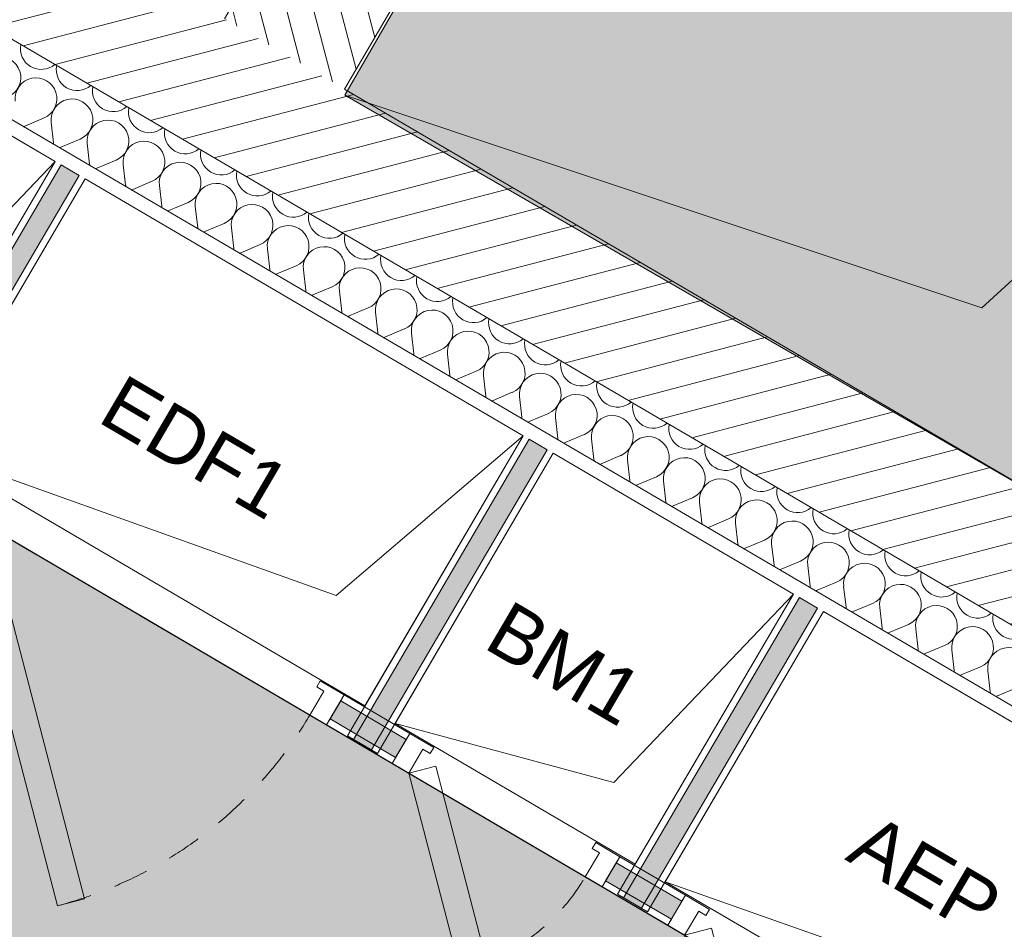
# Model space of a CAD drawing. Header units: millimetres. Extents: x -95266 to 45774, y -33242 to 22435.
# Tile 61 of 88: x -72556 to -71141, y 11918 to 13226. Entities that reach past the tile are written whole.
import ezdxf
from ezdxf.enums import TextEntityAlignment as Align

# ---------------------------------------------------------------- set-up
doc = ezdxf.new("R2010")
doc.units = ezdxf.units.MM
doc.header["$MEASUREMENT"] = 0
doc.linetypes.add('! FIN Pointille', pattern=[87.5, 50, -37.5])
doc.linetypes.add('Tirets petits', pattern=[125, 75, -50])
for name, color, linetype in [('01-STR_Dalles.ARCHI', 7, 'Continuous'), ('01-STR_Murs.ARCHI', 7, 'Continuous'), ('03-SURFACE _ Utile.ARCHI', 7, 'Continuous'), ('04-SOE_Cloisons .ARCHI', 7, 'Continuous'), ('04-SOE_Faux Plafond.ARCHI', 7, 'Continuous'), ('04-SOE_Revetement de sol.ARCHI', 7, 'Continuous'), ('06-REP _ EQUIP MOBI _ Fluides.ARCHI', 7, 'Continuous'), ('Marques de Zone Archicad', 7, 'Continuous'), ('Portes Archicad', 7, 'Continuous')]:
    doc.layers.add(name, color=color, linetype=linetype)
doc.styles.add('STYLE_GENERE_1', font='arial.ttf')
doc.styles.add('STYLE_GENERE_2', font='arial.ttf')
pattern_1 = [(194.63202, (0, 0), (-9.47288, 36.283806), [])]

# ---------------------------------------------------------------- blocks, each defined once
blk = doc.blocks.new('Circulation__11_2', base_point=(-72378, 11261.3))
at = {"layer": '03-SURFACE _ Utile.ARCHI', "linetype": 'Continuous', "lineweight": 0, "true_color": 0xe4e4e4}
blk.add_hatch(color=254, dxfattribs=at).paths.add_polyline_path([(-78078.4, 12133.6), (-81152.2, 6887.8), (-79930.6, 6181.3), (-76120.1, 12706.6), (-67239.9, 7503.2), (-65726, 10087.1), (-67390.3, 11047.9), (-68028.3, 9958.7), (-70933.1, 11661), (-70995.5, 11554.5), (-73491.7, 13020.4), (-73544.8, 12929.9), (-73717.3, 13031), (-73616.2, 13203.5), (-74918.5, 13966.6), (-75039.2, 14037.4), (-74924.3, 14233.5), (-74924.9, 14233.8), (-75140.9, 13865.1), (-75399.8, 14016.8), (-76572.4, 14703.9)])
at = {"layer": 'Marques de Zone Archicad', "color": 7, "lineweight": 5}
for tag, height, style, p in [('ROOM_NAME', 125, 'STYLE_GENERE_2', (-72565.4, 11908.1)), ('measuredAreaCode', 100, 'STYLE_GENERE_1', (-72683.3, 11709.6)), ('DUMMY_862', 100, 'STYLE_GENERE_1', (-72781.5, 11539.5)), ('DUMMY_861', 125, 'STYLE_GENERE_2', (-71790.1, 11489)), ('DUMMY_863', 100, 'STYLE_GENERE_1', (-72510.9, 11383.3)), ('DUMMY_864', 100, 'STYLE_GENERE_1', (-72879.7, 11369.4)), ('titleZoneLevel', 100, 'STYLE_GENERE_1', (-72977.9, 11199.3)), ('DUMMY_865', 100, 'STYLE_GENERE_1', (-72543.1, 11175))]:
    blk.add_attdef(tag, text='', height=height, rotation=329.9997, dxfattribs=dict(at, style=style)).set_placement(p, align=Align.TOP_LEFT)
blk = doc.blocks.new('Dalle_9_2', base_point=(-80174.3, 8556.8))
at = {"layer": '04-SOE_Faux Plafond.ARCHI', "linetype": 'Continuous', "lineweight": 5, "true_color": 0xb3b3b3}
h = blk.add_hatch(dxfattribs=at)
h.set_pattern_fill('Tirets_0002', color=253, style=0, pattern_type=2)
h.set_pattern_definition([(20, (0, 0), (-102.606, 281.9078), [225, -75]), (20, (89.65, 192.26), (-102.606, 281.9078), [225, -75])])
h.paths.add_polyline_path([(-80174.3, 8556.8), (-78961.8, 7856.7), (-78041.3, 9427.6), (-76120.1, 12706.6), (-67148.3, 7449.6), (-54710.6, 161.8), (-54675.1, 222.4), (-54294.7, -0.4), (-56095.7, -3074), (-54919.3, -3763.4), (-51054.4, -6028), (-51058.3, -6034.7), (-49263.9, -7086.6), (-49263.8, -7086.5), (-49177.6, -7137.1), (-49177.6, -7137.2), (-47429.4, -8162), (-47429.1, -8161.6), (-47170.3, -8313.3), (-47170.6, -8313.7), (-44805.8, -9700), (-44323.5, -8877.2), (-41385.8, -10570.8), (-40607.3, -9262), (-41020.3, -9020.1), (-41192.9, -8919), (-41098.6, -8755.3), (-42520.7, -7921.3), (-42616.5, -8084.8), (-42789.1, -7983.7), (-42521.7, -7527.4), (-51468.9, -2284.8), (-53365.3, -1173.6), (-52257, 717.9), (-66285.8, 8937.8), (-66375, 8983.4), (-70933.1, 11661), (-70995.5, 11554.5), (-73491.7, 13020.4), (-73544.8, 12929.9), (-73717.3, 13031), (-73616.2, 13203.5), (-74918.5, 13966.6), (-75039.2, 14037.4), (-75140.9, 13865.1), (-75399.8, 14016.8), (-76572.4, 14703.9)])
at = {"layer": '04-SOE_Faux Plafond.ARCHI', "color": 252, "linetype": 'Tirets petits', "lineweight": 5, "flags": 128}
blk.add_lwpolyline([(-80174.3, 8556.8), (-78961.8, 7856.7), (-78041.3, 9427.6), (-76120.1, 12706.6), (-67148.3, 7449.6), (-54710.6, 161.8), (-54675.1, 222.4), (-54294.7, -0.4), (-56095.7, -3074), (-54919.3, -3763.4), (-51054.4, -6028), (-51058.3, -6034.7), (-49263.9, -7086.6), (-49263.8, -7086.5), (-49177.6, -7137.1), (-49177.6, -7137.2), (-47429.4, -8162), (-47429.1, -8161.6), (-47170.3, -8313.3), (-47170.6, -8313.7), (-44805.8, -9700), (-44323.5, -8877.2), (-41385.8, -10570.8), (-40607.3, -9262), (-41020.3, -9020.1), (-41192.9, -8919), (-41098.6, -8755.3), (-42520.7, -7921.3), (-42616.5, -8084.8), (-42789.1, -7983.7), (-42521.7, -7527.4), (-51468.9, -2284.8), (-53365.3, -1173.6), (-52257, 717.9), (-66285.8, 8937.8), (-66375, 8983.4), (-70933.1, 11661), (-70995.5, 11554.5), (-73491.7, 13020.4), (-73544.8, 12929.9), (-73717.3, 13031), (-73616.2, 13203.5), (-74918.5, 13966.6), (-75039.2, 14037.4), (-75140.9, 13865.1), (-75399.8, 14016.8), (-76572.4, 14703.9)], close=True, dxfattribs=at)
blk = doc.blocks.new('Dalle_18_2', base_point=(-76572.4, 14703.9))
at = {"layer": '04-SOE_Revetement de sol.ARCHI', "color": 7, "linetype": 'Continuous', "lineweight": 5, "flags": 128}
blk.add_lwpolyline([(-58015.2, 4179.4), (-62969.6, 7081.5), (-62958, 7101.4), (-66320.8, 9071.9), (-65726, 10087.1), (-67390.2, 11047.9), (-68028.2, 9958.9), (-70933.1, 11661), (-70995.5, 11554.5), (-73491.8, 13020.3), (-73544.8, 12929.9), (-73717.3, 13031), (-73616.5, 13203), (-75040.7, 14038.2), (-75140.9, 13865.1), (-75382.5, 14006.7), (-76572.4, 14703.9), (-81152.7, 6886.9), (-74463.5, 3024.9), (-73493.5, 4680.4), (-78961.8, 7856.7), (-76120.1, 12706.6), (-67148.3, 7449.6), (-54330.3, -61.1)], dxfattribs=at)
blk = doc.blocks.new('Mur_9_2', base_point=(-72715.2, 12565.5))
at = {"layer": '04-SOE_Cloisons .ARCHI', "linetype": 'Continuous', "lineweight": 0, "true_color": 0xffffff}
blk.add_hatch(color=7, dxfattribs=at).paths.add_polyline_path([(-72723.8, 12570.5), (-72471, 13001.9), (-72496.9, 13017.1), (-72749.7, 12585.7)])
at = {"layer": '04-SOE_Cloisons .ARCHI', "color": 7, "linetype": 'Continuous', "lineweight": 5}
for p, q in [((-72749.7, 12585.7), (-72496.9, 13017.1)), ((-72723.8, 12570.5), (-72471, 13001.9))]:
    blk.add_line(p, q, dxfattribs=at)
at = {"layer": '04-SOE_Cloisons .ARCHI', "color": 7, "linetype": 'Continuous', "lineweight": 5, "flags": 128}
for points in [[(-72505.5, 13022.1), (-72758.3, 12590.7)], [(-72471, 13001.9), (-72496.9, 13017.1)], [(-72715.2, 12565.5), (-72462.4, 12996.9)], [(-72758.3, 12590.7), (-72715.2, 12565.5)]]:
    blk.add_lwpolyline(points, dxfattribs=at)
blk = doc.blocks.new('Mur_30_2', base_point=(-71653.9, 11943.6))
at = {"layer": '04-SOE_Cloisons .ARCHI', "linetype": 'Continuous', "lineweight": 0, "true_color": 0xffffff}
blk.add_hatch(color=7, dxfattribs=at).paths.add_polyline_path([(-71662.5, 11948.7), (-71409.8, 12380.1), (-71435.6, 12395.2), (-71688.4, 11963.8)])
at = {"layer": '04-SOE_Cloisons .ARCHI', "color": 7, "linetype": 'Continuous', "lineweight": 5}
for p, q in [((-71688.4, 11963.8), (-71435.6, 12395.2)), ((-71662.5, 11948.7), (-71409.8, 12380.1))]:
    blk.add_line(p, q, dxfattribs=at)
at = {"layer": '04-SOE_Cloisons .ARCHI', "color": 7, "linetype": 'Continuous', "lineweight": 5, "flags": 128}
for points in [[(-71444.3, 12400.3), (-71697.1, 11968.9)], [(-71409.8, 12380.1), (-71435.6, 12395.2)], [(-71653.9, 11943.6), (-71401.1, 12375)], [(-71697.1, 11968.9), (-71653.9, 11943.6)]]:
    blk.add_lwpolyline(points, dxfattribs=at)
blk = doc.blocks.new('*X244')
at = {"layer": '01-STR_Murs.ARCHI', "color": 7, "linetype": 'Continuous', "lineweight": 5}
for p, q in [((-72521.3, 13084.5), (-72549, 13072.9)), ((-72510.9, 13078.4), (-72507.5, 13048.6)), ((-72469.5, 13054.2), (-72497.2, 13042.6)), ((-72459.2, 13048.1), (-72455.8, 13018.3)), ((-72417.8, 13023.8), (-72445.4, 13012.2)), ((-72407.4, 13017.8), (-72404, 12988)), ((-72366, 12993.5), (-72393.7, 12981.9)), ((-72355.6, 12987.4), (-72352.2, 12957.6)), ((-72314.2, 12963.2), (-72341.9, 12951.6)), ((-72303.9, 12957.1), (-72300.5, 12927.3)), ((-72262.5, 12932.8), (-72290.1, 12921.2)), ((-72252.1, 12926.8), (-72248.7, 12897)), ((-72210.7, 12902.5), (-72238.4, 12890.9)), ((-72200.3, 12896.4), (-72196.9, 12866.6)), ((-72158.9, 12872.2), (-72186.6, 12860.6)), ((-72148.6, 12866.1), (-72145.2, 12836.3)), ((-72107.2, 12841.8), (-72134.8, 12830.2)), ((-72096.8, 12835.8), (-72093.4, 12806)), ((-72055.4, 12811.5), (-72083, 12799.9)), ((-72045, 12805.4), (-72041.6, 12775.6)), ((-72003.6, 12781.2), (-72031.3, 12769.6)), ((-71993.3, 12775.1), (-71989.9, 12745.3)), ((-71951.8, 12750.8), (-71979.5, 12739.2)), ((-71941.5, 12744.8), (-71938.1, 12715)), ((-71900.1, 12720.5), (-71927.7, 12708.9)), ((-71889.7, 12714.4), (-71886.3, 12684.6)), ((-71848.3, 12690.2), (-71876, 12678.6)), ((-71838, 12684.1), (-71834.6, 12654.3)), ((-71796.5, 12659.8), (-71824.2, 12648.2)), ((-71786.2, 12653.8), (-71782.8, 12624)), ((-71744.8, 12629.5), (-71772.4, 12617.9)), ((-71734.4, 12623.4), (-71731, 12593.6)), ((-71693, 12599.2), (-71720.7, 12587.6)), ((-71682.7, 12593.1), (-71679.3, 12563.3)), ((-71641.2, 12568.8), (-71668.9, 12557.2)), ((-71630.9, 12562.8), (-71627.5, 12533)), ((-71589.5, 12538.5), (-71617.1, 12526.9)), ((-71579.1, 12532.4), (-71575.7, 12502.6)), ((-71537.7, 12508.2), (-71565.4, 12496.6)), ((-71527.4, 12502.1), (-71524, 12472.3)), ((-71485.9, 12477.8), (-71513.6, 12466.2)), ((-71475.6, 12471.8), (-71472.2, 12442)), ((-71434.2, 12447.5), (-71461.8, 12435.9)), ((-71423.8, 12441.4), (-71420.4, 12411.6)), ((-71382.4, 12417.2), (-71410.1, 12405.6)), ((-71372.1, 12411.1), (-71368.7, 12381.3)), ((-71330.6, 12386.8), (-71358.3, 12375.2)), ((-71320.3, 12380.8), (-71316.9, 12351)), ((-71278.9, 12356.5), (-71306.5, 12344.9)), ((-71268.5, 12350.4), (-71265.1, 12320.6)), ((-71227.1, 12326.2), (-71254.8, 12314.6)), ((-71216.7, 12320.1), (-71213.4, 12290.3)), ((-71175.3, 12295.8), (-71203, 12284.2)), ((-71165, 12289.8), (-71161.6, 12260)), ((-71123.6, 12265.5), (-71151.2, 12253.9))]:
    blk.add_line(p, q, dxfattribs=at)
for centre, start, end in [((-72525.4, 13184.3), 168.7669, 239.632), ((-72584.7, 13142.5), 292.7621, 186.5019), ((-72525.4, 13184.3), 239.632, 310.4971), ((-72473.7, 13153.9), 168.7669, 239.632), ((-72532.9, 13112.2), 292.7621, 186.5019), ((-72473.7, 13153.9), 239.632, 310.4971), ((-72421.9, 13123.6), 168.7669, 239.632), ((-72481.1, 13081.8), 292.7621, 186.5019), ((-72421.9, 13123.6), 239.632, 310.4971), ((-72370.1, 13093.3), 168.7669, 239.632), ((-72429.4, 13051.5), 292.7621, 186.5019), ((-72537.4, 13045.2), 112.7621, 117.025), ((-72370.1, 13093.3), 239.632, 310.4971), ((-72318.3, 13062.9), 168.7669, 239.632), ((-72537.4, 13045.2), 2.239, 6.5019), ((-72377.6, 13021.2), 292.7621, 186.5019), ((-72485.6, 13014.9), 112.7621, 117.025), ((-72318.3, 13062.9), 239.632, 310.4971), ((-72266.6, 13032.6), 168.7669, 239.632), ((-72325.8, 12990.8), 292.7621, 186.5019), ((-72485.6, 13014.9), 2.239, 6.5019), ((-72433.8, 12984.6), 112.7621, 117.025), ((-72266.6, 13032.6), 239.632, 310.4971), ((-72214.8, 13002.3), 168.7669, 239.632), ((-72433.8, 12984.6), 2.239, 6.5019), ((-72382, 12954.2), 112.7621, 117.025), ((-72274.1, 12960.5), 292.7621, 186.5019), ((-72214.8, 13002.3), 239.632, 310.4971), ((-72163, 12971.9), 168.7669, 239.632), ((-72382, 12954.2), 2.239, 6.5019), ((-72330.3, 12923.9), 112.7621, 117.025), ((-72222.3, 12930.2), 292.7621, 186.5019), ((-72163, 12971.9), 239.632, 310.4971), ((-72111.3, 12941.6), 168.7669, 239.632), ((-72330.3, 12923.9), 2.239, 6.5019), ((-72278.5, 12893.6), 112.7621, 117.025), ((-72170.5, 12899.8), 292.7621, 186.5019), ((-72111.3, 12941.6), 239.632, 310.4971), ((-72059.5, 12911.3), 168.7669, 239.632), ((-72278.5, 12893.6), 2.239, 6.5019), ((-72118.8, 12869.5), 292.7621, 186.5019), ((-72226.7, 12863.2), 112.7621, 117.025), ((-72059.5, 12911.3), 239.632, 310.4971), ((-72007.7, 12880.9), 168.7669, 239.632), ((-72226.7, 12863.2), 2.239, 6.5019), ((-72067, 12839.2), 292.7621, 186.5019), ((-72175, 12832.9), 112.7621, 117.025), ((-72007.7, 12880.9), 239.632, 310.4971), ((-71956, 12850.6), 168.7669, 239.632), ((-72175, 12832.9), 2.239, 6.5019), ((-72015.2, 12808.8), 292.7621, 186.5019), ((-72123.2, 12802.6), 112.7621, 117.025), ((-71956, 12850.6), 239.632, 310.4971), ((-71904.2, 12820.3), 168.7669, 239.632), ((-71963.5, 12778.5), 292.7621, 186.5019), ((-72123.2, 12802.6), 2.239, 6.5019), ((-72071.4, 12772.2), 112.7621, 117.025), ((-71904.2, 12820.3), 239.632, 310.4971), ((-71852.4, 12789.9), 168.7669, 239.632), ((-72071.4, 12772.2), 2.239, 6.5019), ((-72019.7, 12741.9), 112.7621, 117.025), ((-71911.7, 12748.2), 292.7621, 186.5019), ((-71852.4, 12789.9), 239.632, 310.4971), ((-71800.7, 12759.6), 168.7669, 239.632), ((-72019.7, 12741.9), 2.239, 6.5019), ((-71967.9, 12711.6), 112.7621, 117.025), ((-71859.9, 12717.8), 292.7621, 186.5019), ((-71800.7, 12759.6), 239.632, 310.4971), ((-71748.9, 12729.3), 168.7669, 239.632), ((-71967.9, 12711.6), 2.239, 6.5019), ((-71916.1, 12681.2), 112.7621, 117.025), ((-71808.2, 12687.5), 292.7621, 186.5019), ((-71748.9, 12729.3), 239.632, 310.4971), ((-71697.1, 12698.9), 168.7669, 239.632), ((-71916.1, 12681.2), 2.239, 6.5019), ((-71756.4, 12657.2), 292.7621, 186.5019), ((-71864.4, 12650.9), 112.7621, 117.025), ((-71697.1, 12698.9), 239.632, 310.4971), ((-71645.4, 12668.6), 168.7669, 239.632), ((-71864.4, 12650.9), 2.239, 6.5019), ((-71704.6, 12626.8), 292.7621, 186.5019), ((-71812.6, 12620.6), 112.7621, 117.025), ((-71645.4, 12668.6), 239.632, 310.4971), ((-71593.6, 12638.3), 168.7669, 239.632), ((-71812.6, 12620.6), 2.239, 6.5019), ((-71652.9, 12596.5), 292.7621, 186.5019), ((-71760.8, 12590.2), 112.7621, 117.025), ((-71593.6, 12638.3), 239.632, 310.4971), ((-71541.8, 12607.9), 168.7669, 239.632), ((-71601.1, 12566.2), 292.7621, 186.5019), ((-71760.8, 12590.2), 2.239, 6.5019), ((-71709.1, 12559.9), 112.7621, 117.025), ((-71541.8, 12607.9), 239.632, 310.4971), ((-71490.1, 12577.6), 168.7669, 239.632), ((-71709.1, 12559.9), 2.239, 6.5019), ((-71657.3, 12529.6), 112.7621, 117.025), ((-71549.3, 12535.8), 292.7621, 186.5019), ((-71490.1, 12577.6), 239.632, 310.4971), ((-71438.3, 12547.3), 168.7669, 239.632), ((-71657.3, 12529.6), 2.239, 6.5019), ((-71605.5, 12499.2), 112.7621, 117.025), ((-71497.5, 12505.5), 292.7621, 186.5019), ((-71438.3, 12547.3), 239.632, 310.4971), ((-71386.5, 12516.9), 168.7669, 239.632), ((-71605.5, 12499.2), 2.239, 6.5019), ((-71553.8, 12468.9), 112.7621, 117.025), ((-71445.8, 12475.2), 292.7621, 186.5019), ((-71386.5, 12516.9), 239.632, 310.4971), ((-71334.8, 12486.6), 168.7669, 239.632), ((-71553.8, 12468.9), 2.239, 6.5019), ((-71394, 12444.8), 292.7621, 186.5019), ((-71502, 12438.6), 112.7621, 117.025), ((-71334.8, 12486.6), 239.632, 310.4971), ((-71283, 12456.3), 168.7669, 239.632), ((-71502, 12438.6), 2.239, 6.5019), ((-71342.2, 12414.5), 292.7621, 186.5019), ((-71450.2, 12408.2), 112.7621, 117.025), ((-71283, 12456.3), 239.632, 310.4971), ((-71231.2, 12425.9), 168.7669, 239.632), ((-71450.2, 12408.2), 2.239, 6.5019), ((-71290.5, 12384.2), 292.7621, 186.5019), ((-71398.5, 12377.9), 112.7621, 117.025), ((-71231.2, 12425.9), 239.632, 310.4971), ((-71179.5, 12395.6), 168.7669, 239.632), ((-71238.7, 12353.8), 292.7621, 186.5019), ((-71398.5, 12377.9), 2.239, 6.5019), ((-71346.7, 12347.6), 112.7621, 117.025), ((-71179.5, 12395.6), 239.632, 310.4971), ((-71127.7, 12365.3), 168.7669, 239.632), ((-71346.7, 12347.6), 2.239, 6.5019), ((-71294.9, 12317.2), 112.7621, 117.025), ((-71186.9, 12323.5), 292.7621, 186.5019), ((-71127.7, 12365.3), 239.632, 310.4971), ((-71294.9, 12317.2), 2.239, 6.5019), ((-71243.2, 12286.9), 112.7621, 117.025), ((-71135.2, 12293.2), 292.7621, 186.5019), ((-71243.2, 12286.9), 2.239, 6.5019), ((-71191.4, 12256.6), 112.7621, 117.025), ((-71191.4, 12256.6), 2.239, 6.5019), ((-71139.6, 12226.2), 112.7621, 117.025)]:
    blk.add_arc(centre, 30, start, end, dxfattribs=at)
blk = doc.blocks.new('Mur_53_2', base_point=(-71102.8, 12547.9))
at = {"layer": '01-STR_Murs.ARCHI', "linetype": 'Continuous', "lineweight": 0, "true_color": 0x000000}
h = blk.add_hatch(dxfattribs=at)
h.set_pattern_fill('Hachure_simple_0002', color=18, style=0, pattern_type=2)
h.set_pattern_definition(pattern_1)
h.paths.add_polyline_path([(-71102.8, 12547.9), (-73087.2, 13710.7), (-73178.2, 13555.4), (-71193.8, 12392.6)])
h = blk.add_hatch(dxfattribs=at)
h.set_pattern_fill('Hachure_simple_0002', color=18, style=0, pattern_type=2)
h.set_pattern_definition(pattern_1)
h.paths.add_polyline_path([(-71102.8, 12547.9), (-71193.8, 12392.6), (-71038.5, 12301.6)])
at = {"layer": '01-STR_Murs.ARCHI', "color": 7, "linetype": 'Continuous', "lineweight": 5}
for p, q in [((-71038.5, 12301.6), (-73178.2, 13555.4)), ((-71002.8, 12164.8), (-73228.8, 13469.1))]:
    blk.add_line(p, q, dxfattribs=at)
at = {"layer": '01-STR_Murs.ARCHI', "color": 7, "linetype": 'Continuous', "lineweight": 5, "flags": 128}
for points in [[(-72850.6, 13224.4), (-72505.5, 13022.1)], [(-71102.8, 12547.9), (-72089.5, 13126.1)], [(-72496.9, 13017.1), (-72471, 13001.9)], [(-72462.4, 12996.9), (-71832.5, 12627.8)], [(-71823.9, 12622.7), (-71798, 12607.6)], [(-71789.4, 12602.5), (-71444.3, 12400.3)], [(-71435.6, 12395.2), (-71409.8, 12380.1)], [(-71401.1, 12375), (-70995.6, 12137.4)]]:
    blk.add_lwpolyline(points, dxfattribs=at)
at = {"layer": '01-STR_Murs.ARCHI', "color": 7, "lineweight": 5}
blk.add_blockref('*X244', (0, 0), dxfattribs=at)
blk = doc.blocks.new('Mur_64_2', base_point=(-72089.5, 13126.1))
at = {"layer": '01-STR_Murs.ARCHI', "linetype": 'Continuous', "lineweight": 0, "true_color": 0x000000}
h = blk.add_hatch(dxfattribs=at)
h.set_pattern_fill('Hachure_simple_0002', color=18, style=0, pattern_type=2)
h.set_pattern_definition([(104.63202, (0, 0), (36.283806, 9.47288), [])])
h.paths.add_polyline_path([(-72089.5, 13126.1), (-71688.6, 13810.4), (-71861.3, 13911.3), (-72262.1, 13227.2)])
at = {"layer": '01-STR_Murs.ARCHI', "color": 7, "linetype": 'Continuous', "lineweight": 5, "flags": 128}
for points in [[(-71861.3, 13911.3), (-72262.1, 13227.2)], [(-72089.5, 13126.1), (-71688.6, 13810.4)]]:
    blk.add_lwpolyline(points, dxfattribs=at)
blk = doc.blocks.new('Porte 27_7')
at = {"layer": 'Portes Archicad', "color": 7, "linetype": 'Continuous', "lineweight": 5}
for p, q in [((-89.2, 179.6), (-60.9, 207.9)), ((-60.9, 207.9), (147, 0)), ((118.7, -28.3), (-89.2, 179.6)), ((-147, 0), (-175, 0)), ((-175, 0), (-175, -50)), ((-175, 0), (-175, -10)), ((-175, 0), (-175, -10)), ((-147, -40), (-147, 0)), ((147, 0), (118.7, -28.3)), ((175, 0), (147, 0)), ((147, 0), (147, -40)), ((175, -50), (175, 0)), ((175, 0), (175, -10)), ((175, 0), (175, -10)), ((-175, -10), (-175, -40)), ((-175, -10), (-175, -40)), ((175, -10), (175, -40)), ((175, -10), (175, -40)), ((-175, -40), (-175, -50)), ((-175, -40), (-175, -50)), ((-135, -40), (-147, -40)), ((-135, -50), (-135, -40)), ((147, -40), (135, -40)), ((135, -40), (135, -50)), ((175, -40), (175, -50)), ((175, -40), (175, -50)), ((-175, -50), (-135, -50)), ((135, -50), (175, -50))]:
    blk.add_line(p, q, dxfattribs=at)
at = {"layer": 'Portes Archicad', "color": 8, "linetype": '! FIN Pointille', "lineweight": 5}
blk.add_arc((147, 0), 294, 135, 180, dxfattribs=at)
blk = doc.blocks.new('Porte 27_8')
at = {"layer": 'Portes Archicad', "color": 7, "linetype": 'Continuous', "lineweight": 5}
for p, q in [((-151.3, 391.7), (-123, 420)), ((-123, 420), (297, 0)), ((268.7, -28.3), (-151.3, 391.7)), ((-297, 0), (-325, 0)), ((-325, 0), (-325, -50)), ((-325, 0), (-325, -10)), ((-325, 0), (-325, -10)), ((-297, -40), (-297, 0)), ((297, 0), (268.7, -28.3)), ((325, 0), (297, 0)), ((297, 0), (297, -40)), ((325, -50), (325, 0)), ((325, 0), (325, -10)), ((325, 0), (325, -10)), ((-325, -10), (-325, -40)), ((-325, -10), (-325, -40)), ((325, -10), (325, -40)), ((325, -10), (325, -40)), ((-325, -40), (-325, -50)), ((-325, -40), (-325, -50)), ((-285, -40), (-297, -40)), ((-285, -50), (-285, -40)), ((297, -40), (285, -40)), ((285, -40), (285, -50)), ((325, -40), (325, -50)), ((325, -40), (325, -50)), ((-325, -50), (-285, -50)), ((285, -50), (325, -50))]:
    blk.add_line(p, q, dxfattribs=at)
at = {"layer": 'Portes Archicad', "color": 8, "linetype": '! FIN Pointille', "lineweight": 5}
blk.add_arc((297, 0), 594, 135, 180, dxfattribs=at)
blk = doc.blocks.new('Mur_74_2', base_point=(-73491.7, 13020.4))
at = {"layer": '04-SOE_Cloisons .ARCHI', "linetype": 'Continuous', "lineweight": 0, "true_color": 0xffffff}
for points in [[(-72110.2, 12220.7), (-72016.1, 12165.4), (-72000.9, 12191.3), (-72095, 12246.6)], [(-71699.1, 12014.1), (-71714.3, 11988.2), (-71619.7, 11932.7), (-71604.6, 11958.6)]]:
    blk.add_hatch(color=7, dxfattribs=at).paths.add_polyline_path(points)
at = {"layer": '04-SOE_Cloisons .ARCHI', "color": 7, "linetype": 'Continuous', "lineweight": 5}
for p, q in [((-72095, 12246.6), (-72089.9, 12255.2)), ((-72110.2, 12220.7), (-72095, 12246.6)), ((-72095, 12246.6), (-72000.9, 12191.3)), ((-72115.2, 12212.1), (-72110.2, 12220.7)), ((-72110.2, 12220.7), (-72016.1, 12165.4)), ((-72000.9, 12191.3), (-71995.8, 12199.9)), ((-72016.1, 12165.4), (-72000.9, 12191.3)), ((-72021.1, 12156.8), (-72016.1, 12165.4)), ((-71699.1, 12014.1), (-71694, 12022.7)), ((-71714.3, 11988.2), (-71699.1, 12014.1)), ((-71699.1, 12014.1), (-71604.6, 11958.6)), ((-71719.3, 11979.6), (-71714.3, 11988.2)), ((-71714.3, 11988.2), (-71619.7, 11932.7)), ((-71619.7, 11932.7), (-71604.6, 11958.6)), ((-71604.6, 11958.6), (-71599.5, 11967.2)), ((-71624.8, 11924.1), (-71619.7, 11932.7))]:
    blk.add_line(p, q, dxfattribs=at)
at = {"layer": '04-SOE_Cloisons .ARCHI', "color": 7, "linetype": 'Continuous', "lineweight": 5, "flags": 128}
for points in [[(-71995.8, 12199.9), (-72089.9, 12255.2)], [(-72115.2, 12212.1), (-72021.1, 12156.8)], [(-71599.5, 11967.2), (-71694, 12022.7)], [(-71719.3, 11979.6), (-71624.8, 11924.1)]]:
    blk.add_lwpolyline(points, dxfattribs=at)
at = {"layer": 'Portes Archicad', "color": 7, "linetype": 'Continuous', "lineweight": 5, "zscale": 1000, "rotation": 149.5749200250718}
for name, p in [('Porte 27_8', (-72395.5, 12376.7)), ('Porte 27_7', (-71870.2, 12068.2)), ('Porte 27_8', (-71344.6, 11759.5))]:
    blk.add_blockref(name, p, dxfattribs=at)
blk = doc.blocks.new('Mur_84_2', base_point=(-72042.2, 12171.1))
at = {"layer": '04-SOE_Cloisons .ARCHI', "linetype": 'Continuous', "lineweight": 0, "true_color": 0xffffff}
blk.add_hatch(color=7, dxfattribs=at).paths.add_polyline_path([(-72050.8, 12176.2), (-71798, 12607.6), (-71823.9, 12622.7), (-72076.7, 12191.3)])
at = {"layer": '04-SOE_Cloisons .ARCHI', "color": 7, "linetype": 'Continuous', "lineweight": 5}
for p, q in [((-72076.7, 12191.3), (-71823.9, 12622.7)), ((-72050.8, 12176.2), (-71798, 12607.6))]:
    blk.add_line(p, q, dxfattribs=at)
at = {"layer": '04-SOE_Cloisons .ARCHI', "color": 7, "linetype": 'Continuous', "lineweight": 5, "flags": 128}
for points in [[(-71832.5, 12627.8), (-72085.3, 12196.4)], [(-71798, 12607.6), (-71823.9, 12622.7)], [(-72042.2, 12171.1), (-71789.4, 12602.5)], [(-72085.3, 12196.4), (-72042.2, 12171.1)]]:
    blk.add_lwpolyline(points, dxfattribs=at)
blk = doc.blocks.new('Symbole ouverture sol 27_2')
at = {"layer": '01-STR_Dalles.ARCHI', "color": 7, "linetype": 'Continuous', "lineweight": 5, "flags": 128}
for points in [[(314.3, 85.7), (400, 450), (0, 450), (0, 0)], [(0, 0), (400, 0), (400, 450), (314.3, 85.7)]]:
    blk.add_lwpolyline(points, close=True, dxfattribs=at)
at = {"layer": '01-STR_Dalles.ARCHI', "color": 7, "lineweight": 5, "insert": (197.8, 134.6), "char_height": 80, "attachment_point": 8, "style": 'STYLE_GENERE_1'}
blk.add_mtext('\\A1;{\\pqc;\\pt0;\\fArial|b0|i0|c0|p0;\\W1.000000;TEL1\\fArial|b0|i0|c0|p0;\\W1.000000;\\A1{\\H.66x;\\S^  ;}\\fArial|b0|i0|c0|p0;\\W1.000000;\\fArial|b0|i0|c0|p0;\\W1.000000;\\A1{\\H.66x;\\S^  ;}\\fArial|b0|i0|c0|p0;\\W1.000000;\\fArial|b0|i0|c0|p0;\\W1.000000;\\A1{\\H.66x;\\S^  ;}}', dxfattribs=at)
blk = doc.blocks.new('Symbole ouverture sol 27_3')
at = {"layer": '01-STR_Dalles.ARCHI', "color": 7, "linetype": 'Continuous', "lineweight": 5, "flags": 128}
for points in [[(614.2, 115.8), (730, 450), (0, 450), (0, 0)], [(0, 0), (730, 0), (730, 450), (614.2, 115.8)]]:
    blk.add_lwpolyline(points, close=True, dxfattribs=at)
at = {"layer": '01-STR_Dalles.ARCHI', "color": 7, "lineweight": 5, "insert": (362.8, 134.6), "char_height": 80, "attachment_point": 8, "style": 'STYLE_GENERE_1'}
blk.add_mtext('\\A1;{\\pqc;\\pt0;\\fArial|b0|i0|c0|p0;\\W1.000000;EDF1\\fArial|b0|i0|c0|p0;\\W1.000000;\\A1{\\H.66x;\\S^  ;}\\fArial|b0|i0|c0|p0;\\W1.000000;\\fArial|b0|i0|c0|p0;\\W1.000000;\\A1{\\H.66x;\\S^  ;}\\fArial|b0|i0|c0|p0;\\W1.000000;\\fArial|b0|i0|c0|p0;\\W1.000000;\\A1{\\H.66x;\\S^  ;}}', dxfattribs=at)
blk = doc.blocks.new('Symbole ouverture sol 27_4')
at = {"layer": '01-STR_Dalles.ARCHI', "color": 7, "linetype": 'Continuous', "lineweight": 5, "flags": 128}
for points in [[(314.3, 85.7), (400, 450), (0, 450), (0, 0)], [(0, 0), (400, 0), (400, 450), (314.3, 85.7)]]:
    blk.add_lwpolyline(points, close=True, dxfattribs=at)
at = {"layer": '01-STR_Dalles.ARCHI', "color": 7, "lineweight": 5, "insert": (197.8, 134.6), "char_height": 80, "attachment_point": 8, "style": 'STYLE_GENERE_1'}
blk.add_mtext('\\A1;{\\pqc;\\pt0;\\fArial|b0|i0|c0|p0;\\W1.000000;BM1\\fArial|b0|i0|c0|p0;\\W1.000000;\\A1{\\H.66x;\\S^  ;}\\fArial|b0|i0|c0|p0;\\W1.000000;\\fArial|b0|i0|c0|p0;\\W1.000000;\\A1{\\H.66x;\\S^  ;}\\fArial|b0|i0|c0|p0;\\W1.000000;\\fArial|b0|i0|c0|p0;\\W1.000000;\\A1{\\H.66x;\\S^  ;}}', dxfattribs=at)
blk = doc.blocks.new('Symbole ouverture sol 27_5')
at = {"layer": '01-STR_Dalles.ARCHI', "color": 7, "linetype": 'Continuous', "lineweight": 5, "flags": 128}
for points in [[(586.6, 113.4), (700, 450), (0, 450), (0, 0)], [(0, 0), (700, 0), (700, 450), (586.6, 113.4)]]:
    blk.add_lwpolyline(points, close=True, dxfattribs=at)
at = {"layer": '01-STR_Dalles.ARCHI', "color": 7, "lineweight": 5, "insert": (347.8, 134.6), "char_height": 80, "attachment_point": 8, "style": 'STYLE_GENERE_1'}
blk.add_mtext('\\A1;{\\pqc;\\pt0;\\fArial|b0|i0|c0|p0;\\W1.000000;AEP\\fArial|b0|i0|c0|p0;\\W1.000000;\\A1{\\H.66x;\\S^  ;}\\fArial|b0|i0|c0|p0;\\W1.000000;\\fArial|b0|i0|c0|p0;\\W1.000000;\\A1{\\H.66x;\\S^  ;}\\fArial|b0|i0|c0|p0;\\W1.000000;\\fArial|b0|i0|c0|p0;\\W1.000000;\\A1{\\H.66x;\\S^  ;}}', dxfattribs=at)
blk = doc.blocks.new('Symbole ouverture sol 27[82]_2', base_point=(-72088.8, 13117.2))
at = {"layer": '06-REP _ EQUIP MOBI _ Fluides.ARCHI', "linetype": 'Continuous', "lineweight": 0, "true_color": 0xffffff}
blk.add_hatch(color=7, dxfattribs=at).paths.add_polyline_path([(-71173.5, 12811.7), (-70701.6, 13242.7), (-71687.6, 13812), (-72088.8, 13117.2)])
at = {"layer": '06-REP _ EQUIP MOBI _ Fluides.ARCHI', "linetype": 'Continuous', "lineweight": 0, "true_color": 0x000000}
blk.add_hatch(color=18, dxfattribs=at).paths.add_polyline_path([(-72088.8, 13117.2), (-71102.8, 12547.9), (-70701.6, 13242.7), (-71173.5, 12811.7)])
at = {"layer": '06-REP _ EQUIP MOBI _ Fluides.ARCHI', "color": 8, "linetype": 'Continuous', "lineweight": 5, "flags": 128}
for points in [[(-71173.5, 12811.7), (-70701.6, 13242.7), (-71687.6, 13812), (-72088.8, 13117.2)], [(-72088.8, 13117.2), (-71102.8, 12547.9), (-70701.6, 13242.7), (-71173.5, 12811.7)]]:
    blk.add_lwpolyline(points, close=True, dxfattribs=at)

msp = doc.modelspace()

# ---------------------------------------------------------------- linework, layer by layer
at = {"layer": '03-SURFACE _ Utile.ARCHI', "color": 254, "linetype": 'Continuous', "lineweight": 0, "true_color": 0xe4e4e4, "flags": 128}
msp.add_lwpolyline([(-78078.407, 12133.625), (-81152.203, 6887.751), (-79930.607, 6181.342), (-76120.136, 12706.602), (-67239.852, 7503.23), (-65726.027, 10087.058), (-67390.277, 11047.925), (-68028.266, 9958.725), (-70933.088, 11661.008), (-70995.505, 11554.485), (-73491.671, 13020.447), (-73544.754, 12929.853), (-73717.313, 13030.963), (-73616.203, 13203.523), (-74918.457, 13966.572), (-75039.244, 14037.356), (-74924.307, 14233.489), (-74924.887, 14233.829), (-75140.926, 13865.125), (-75399.765, 14016.791), (-76572.379, 14703.876)], close=True, dxfattribs=at)

# ---------------------------------------------------------------- block references
at = {"layer": '01-STR_Dalles.ARCHI', "color": 7, "linetype": 'Continuous', "lineweight": 5, "zscale": 1000, "rotation": 329.6320204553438}
for name, p in [('Symbole ouverture sol 27_2', (-73078.135, 12836.088)), ('Symbole ouverture sol 27_3', (-72689.877, 12608.59)), ('Symbole ouverture sol 27_5', (-71628.638, 11986.761)), ('Symbole ouverture sol 27_4', (-72016.896, 12214.26))]:
    msp.add_blockref(name, p, dxfattribs=at)
at = {"layer": '01-STR_Murs.ARCHI', "color": 7, "lineweight": 5}
for name, p in [('Mur_64_2', (-72089.543, 13126.104)), ('Mur_53_2', (-71102.794, 12547.923))]:
    msp.add_blockref(name, p, dxfattribs=at)
at = {"layer": '03-SURFACE _ Utile.ARCHI', "color": 7, "linetype": 'Continuous', "lineweight": 5}
msp.add_blockref('Circulation__11_2', (-72377.959, 11261.347), dxfattribs=at)
at = {"layer": '04-SOE_Cloisons .ARCHI', "color": 7, "lineweight": 5}
for name, p in [('Mur_74_2', (-73491.671, 13020.447)), ('Mur_9_2', (-72715.155, 12565.45)), ('Mur_84_2', (-72042.173, 12171.12)), ('Mur_30_2', (-71653.915, 11943.622))]:
    msp.add_blockref(name, p, dxfattribs=at)
at = {"layer": '04-SOE_Faux Plafond.ARCHI', "color": 252, "linetype": 'Tirets petits', "lineweight": 5}
msp.add_blockref('Dalle_9_2', (-80174.256, 8556.758), dxfattribs=at)
at = {"layer": '04-SOE_Revetement de sol.ARCHI', "color": 7, "linetype": 'Continuous', "lineweight": 5}
msp.add_blockref('Dalle_18_2', (-76572.379, 14703.876), dxfattribs=at)
at = {"layer": '06-REP _ EQUIP MOBI _ Fluides.ARCHI', "color": 8, "linetype": 'Continuous', "lineweight": 5}
msp.add_blockref('Symbole ouverture sol 27[82]_2', (-72088.795, 13117.195), dxfattribs=at)

doc.saveas('drawing.dxf')
